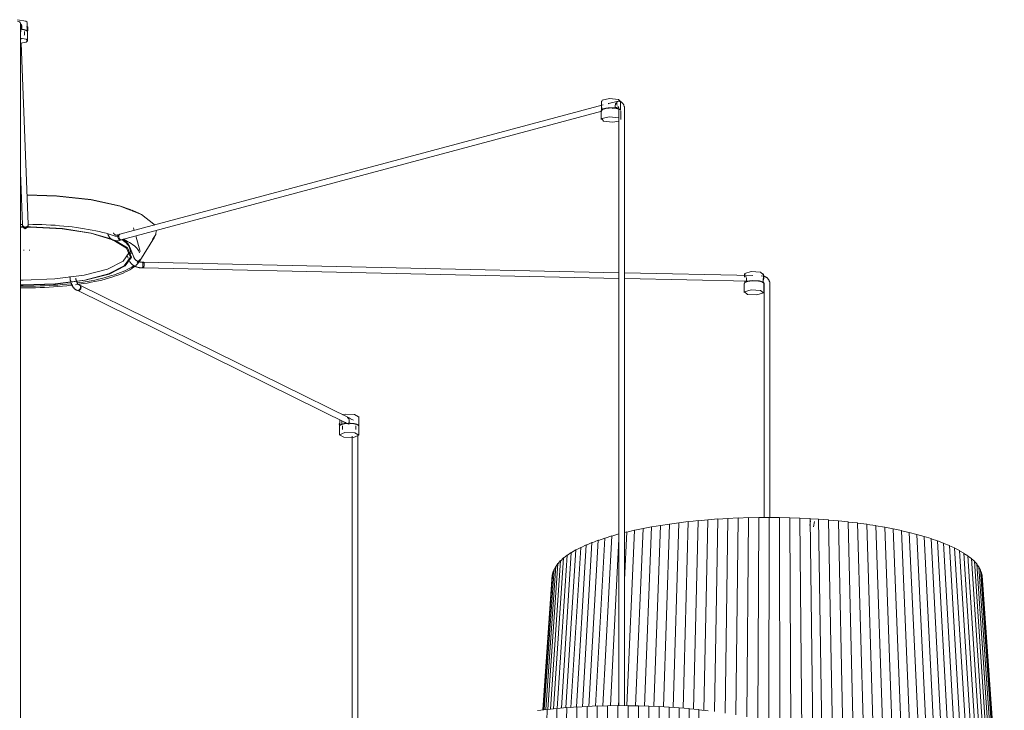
# Model space of a CAD drawing. Header units: millimetres. Extents: x 2868 to 11019, y -1415 to 7989.
# Tile 12 of 83: x 6470 to 7510, y -420 to 309. Entities that reach past the tile are written whole.
import ezdxf

# ---------------------------------------------------------------- set-up
doc = ezdxf.new("R2010")
doc.units = ezdxf.units.MM
doc.layers.add('E-LITE-EQPM', color=7, linetype='Continuous', lineweight=20)

# ---------------------------------------------------------------- blocks, each defined once
blk = doc.blocks.new('64314-7L   _Suspended_tensor - 64314-44-7L SAMBA Black_ribbon beige pendant lamp ø450-7L-545827-00 Isometrico PDF')
at = {"layer": 'E-LITE-EQPM', "color": 253, "lineweight": 15, "true_color": 0xaaaaaa}
for p, q in [((3216.1, 302.2), (3215.4, 302.8)), ((3216.1, 300.8), (3216.1, 302.2)), ((3222.6, 300.9), (3222.6, 305.9)), ((3215.4, 294.3), (3215.4, 299.8)), ((3215.4, -714.6), (3215.4, 294.3)), ((3215.8, 295.8), (3215.5, 301.2)), ((3215.5, 301.1), (3215.5, 301.2)), ((3216.3, 301), (3215.5, 300.2)), ((3215.7, 301), (3216, 300.6)), ((3216.8, 301), (3216.3, 301)), ((3216.3, 301), (3216.3, 300.9)), ((3216.8, 301.4), (3216.8, 298.8)), ((3216.8, 298.8), (3216.8, 298.5)), ((3219, 291.8), (3219.1, 291.8)), ((3219.5, 292.5), (3219.5, 296.3)), ((3223.3, 301), (3221.8, 301)), ((3221.8, 297), (3223.3, 297)), ((3223.3, 299.9), (3222.3, 299.9)), ((3223.3, 298.1), (3222.4, 298.1)), ((3222.6, 296.3), (3222.6, 297.1)), ((3222.8, 286.5), (3222.8, 295.6)), ((3223.3, 298.1), (3223.3, 298.4)), ((3223.3, 297.8), (3223.3, 298.1)), ((3223.3, 297.1), (3223.3, 297.3)), ((3223.5, 92.8), (3216.2, 283.9)), ((3216.5, 288.5), (3216.7, 288.6)), ((3830.3, 218.7), (3320.2, 82.2)), ((3828.8, 222.7), (3828.8, 213.1)), ((3838, 220.7), (3835.8, 220.2)), ((3846.6, 224.4), (3848.6, 222.5)), ((3848.8, 213.1), (3848.8, 222.7)), ((3321.7, 76.4), (3828.9, 212.1)), ((3828.5, 212.4), (3828.5, 203.3)), ((3829, 215.9), (3829, 215)), ((3829, 215), (3829, 213)), ((3842.3, 215.4), (3843.1, 215.6)), ((3843, 215.3), (3843, 215.6)), ((3843.1, 215.6), (3843.1, 218.1)), ((3845.4, 215.6), (3843.8, 216.1)), ((3846.9, 215), (3846.9, 209.6)), ((3846.9, 209.6), (3846.9, -415.3)), ((3849.1, 203.3), (3849.1, 212.4)), ((3852.9, 209.6), (3852.9, 215)), ((3852.9, -415.2), (3852.9, 209.6)), ((3215.4, 147.4), (3217.5, 92.5)), ((3215.4, 123.8), (3216.3, 123.8)), ((3215.4, 123.6), (3216.3, 123.6)), ((3333.2, 107.7), (3342.5, 103.5)), ((3340.2, 104.6), (3339.5, 105)), ((3223.6, 95.2), (3223.6, 96.6)), ((3217.5, 92.7), (3215.4, 92.7)), ((3215.4, 90), (3218.3, 90.1)), ((3215.4, 89.8), (3218.5, 89.8)), ((3217.6, 91.9), (3217.5, 92.6)), ((3217.5, 92.6), (3217.5, 92.1)), ((3217.5, 92.6), (3217.5, 91.7)), ((3217.5, 91.7), (3217.5, 92.1)), ((3218.3, 90.7), (3217.9, 91.2)), ((3219, 90.2), (3218.3, 90.6)), ((3219.7, 89.9), (3219, 90.2)), ((3219.7, 90), (3220.5, 89.9)), ((3219.7, 90), (3220.5, 89.9)), ((3220.5, 89.8), (3219.7, 89.9)), ((3221.2, 89.9), (3220.5, 89.8)), ((3222, 90.2), (3221.2, 89.9)), ((3223.4, 91.9), (3223.1, 91.3)), ((3223.5, 92.3), (3223.5, 92.8)), ((3223.5, 91.9), (3223.5, 92.8)), ((3289.5, 83.3), (3312.6, 76.5)), ((3290.1, 83.6), (3312.2, 77.1)), ((3335.4, 86.2), (3334.6, 89)), ((3307.5, 82.8), (3307.6, 82.3)), ((3320, 82.1), (3318.2, 81.5)), ((3320, 82.1), (3319.1, 81.8)), ((3319.4, 78.4), (3319.2, 79.2)), ((3319.7, 77.7), (3319.4, 78.4)), ((3319.5, 78.5), (3319.8, 77.8)), ((3319.5, 78.5), (3319.8, 77.8)), ((3320.1, 77.2), (3319.7, 77.7)), ((3319.8, 77.8), (3320.2, 77.2)), ((3319.8, 77.8), (3320.2, 77.2)), ((3320.6, 76.7), (3320.1, 77.1)), ((3320.1, 75.8), (3321.9, 76.5)), ((3320.2, 77.2), (3320.7, 76.7)), ((3320.2, 77.2), (3320.7, 76.7)), ((3321, 76.4), (3320.6, 76.7)), ((3320.7, 76.7), (3321.2, 76.5)), ((3320.7, 76.7), (3321.2, 76.5)), ((3321, 76.1), (3321.9, 76.5)), ((3321.5, 76.4), (3321.1, 76.4)), ((3327.2, 75.4), (3326.1, 74.5)), ((3341.6, 64), (3337, 80.5)), ((3341.5, 54.1), (3356.7, 79.2)), ((3219, 65.9), (3219, 65.1)), ((3225, 65.1), (3225, 65.9)), ((3334.9, 58.2), (3330.8, 68.7)), ((3332.2, 61.7), (3330.8, 66.8)), ((3328.2, 59), (3329, 56.9)), ((3345.1, 53), (3342.8, 53)), ((3345.1, 53), (3343.9, 53)), ((3846.9, 41.7), (3345.2, 53)), ((3345.2, 53), (3345.2, 53)), ((3343, 47), (3345.3, 47)), ((3344.1, 47), (3345.3, 47)), ((3345.1, 47), (3345.3, 47.2)), ((3345.1, 47), (3846.9, 35.7)), ((3345.3, 47.2), (3345.4, 47.5)), ((3345.4, 47.5), (3345.6, 47.9)), ((3345.6, 47.5), (3345.4, 47.2)), ((3345.6, 47.5), (3345.4, 47.2)), ((3345.6, 48), (3345.7, 48.6)), ((3345.7, 47.9), (3345.6, 47.5)), ((3345.7, 47.9), (3345.6, 47.5)), ((3345.7, 48.6), (3345.8, 49.3)), ((3345.8, 48.6), (3345.7, 48)), ((3345.8, 48.6), (3345.7, 48)), ((3345.8, 49.3), (3345.8, 50.1)), ((3345.9, 49.3), (3345.8, 48.6)), ((3345.9, 49.3), (3345.8, 48.6)), ((3345.9, 50.1), (3345.9, 49.3)), ((3345.9, 50.1), (3345.9, 49.3)), ((3988.3, 38.6), (3852.9, 41.6)), ((3267.4, 37.7), (3267.8, 35.1)), ((3852.9, 35.6), (3984.7, 32.6)), ((3979.7, 40.4), (3979.7, 37)), ((3980.2, 39.9), (3979.9, 41)), ((3980, 31.1), (3980, 32.7)), ((3981.8, 35), (3981.8, 32.5)), ((3981.8, 32.5), (3982.7, 32.4)), ((4000.1, 38.1), (3997.4, 38.3)), ((3999, 31.4), (3999.4, 31.4)), ((3999.4, 31.4), (3999.4, 34)), ((3999.7, 37), (3999.7, 40.4)), ((3274.5, 23.4), (3275.6, 23.1)), ((3275, 23.3), (3275.6, 23.1)), ((3275.3, 23.2), (3561, -117.7)), ((3275.9, 23), (3275.6, 23.1)), ((3275.9, 23), (3275.6, 23.1)), ((3276.6, 22.9), (3276, 23)), ((3276.6, 22.9), (3276, 23)), ((3277.6, 28.7), (3276.6, 29.1)), ((3277.3, 23.1), (3276.7, 22.9)), ((3277.3, 23.1), (3276.7, 22.9)), ((3277.6, 28.7), (3277.1, 28.9)), ((3277.2, 28.8), (3277.8, 28.6)), ((3277.2, 28.8), (3277.8, 28.6)), ((3278, 23.5), (3277.4, 23.1)), ((3278, 23.5), (3277.4, 23.1)), ((3563.7, -112.3), (3277.9, 28.6)), ((3278, 23.5), (3278.5, 24.1)), ((3278.6, 24.1), (3278.1, 23.5)), ((3278.6, 24.1), (3278.1, 23.5)), ((3279, 24.7), (3278.6, 24.1)), ((3279, 24.7), (3278.6, 24.1)), ((3279.2, 25.5), (3279, 24.7)), ((3279.2, 25.5), (3279, 24.7)), ((3979.4, 30.1), (3979.4, 20.9)), ((4000, 20.9), (4000, 30.1)), ((4000.5, 29.4), (4000.5, 24)), ((4000.5, 24), (4000.5, -216.7)), ((4006.5, 24), (4006.5, 29.4)), ((4006.5, -216.7), (4006.5, 24)), ((3552.4, -113.5), (3552.4, -119.8)), ((3555.1, -108.4), (3558, -107.7)), ((3572.4, -119.8), (3572.4, -110.2)), ((3552, -117.5), (3552.5, -117.5)), ((3552.1, -120.5), (3552.1, -129.6)), ((3552.2, -119.1), (3552.3, -119.4)), ((3552.4, -119.5), (3552.4, -120)), ((3554.5, -118), (3553, -118.8)), ((3554.5, -115.5), (3554.6, -114.5)), ((3554.5, -118), (3554.5, -115.5)), ((3555, -118.3), (3554.5, -118)), ((3555.4, -119.8), (3555.4, -123.6)), ((3557.1, -115.8), (3556.4, -115.9)), ((3557.6, -117.1), (3557.6, -117.6)), ((3559.5, -117.3), (3559.5, -117.2)), ((3562.4, -114.4), (3562.4, -117)), ((3562.4, -117), (3562.9, -117.3)), ((3569.3, -123.6), (3569.3, -119.8)), ((3572.7, -129.6), (3572.7, -120.5)), ((3565.5, -130.7), (3565.5, -946.1)), ((3571.5, -946.2), (3571.5, -130.7)), ((3941, -219.2), (3951.6, -218.2)), ((3951.6, -218.2), (3947.9, -421.4)), ((3951.5, -218.4), (3962.2, -217.6)), ((3962.2, -217.6), (3959.2, -423)), ((3962.2, -217.8), (3973, -217.1)), ((3973, -217.1), (3970.6, -425)), ((3973, -217.3), (3983.8, -216.8)), ((3983.8, -216.8), (3982.2, -427.1)), ((3983.8, -216.9), (3994.7, -216.6)), ((3994.7, -216.6), (3993.7, -429.5)), ((3994.7, -216.7), (4005.6, -216.6)), ((4005.6, -216.6), (4005.4, -432.4)), ((4005.6, -216.7), (4016.5, -216.7)), ((4016.5, -216.7), (4017, -435.6)), ((4016.5, -216.8), (4027.4, -216.9)), ((4027.4, -216.9), (4028.6, -439.5)), ((4027.4, -217.1), (4038.2, -217.3)), ((4038.2, -217.3), (4040.2, -444.1)), ((4038.2, -217.4), (4049, -217.8)), ((4049, -217.8), (4051.8, -449.6)), ((4049, -218), (4057.9, -218.4)), ((3864, -230.1), (3872.5, -228.2)), ((3872.5, -228.2), (3864.6, -415.3)), ((3872.5, -228.2), (3872.7, -228.3)), ((3872.7, -228.3), (3881.5, -226.5)), ((3881.5, -226.5), (3874.1, -415.6)), ((3881.7, -226.6), (3890.9, -224.9)), ((3890.9, -224.9), (3883.9, -415.9)), ((3890.9, -225), (3900.5, -223.5)), ((3900.5, -223.5), (3894, -416.4)), ((3900.5, -223.6), (3910.3, -222.1)), ((3910.3, -222.1), (3904.3, -417.1)), ((3910.3, -222.3), (3920.3, -221)), ((3920.3, -221), (3914.9, -417.9)), ((3920.3, -221.1), (3930.6, -219.9)), ((3930.6, -219.9), (3925.7, -418.9)), ((3930.6, -220.1), (3941, -219)), ((3941, -219), (3936.7, -420)), ((4049.4, -220.1), (4048.6, -224.9)), ((4052.4, -226.5), (4053.4, -220.8)), ((4057.9, -218.4), (4061.4, -455.6)), ((4057.9, -218.5), (4068.4, -219.2)), ((4068.4, -219.2), (4072.9, -466.9)), ((4068.4, -219.3), (4078.8, -220.1)), ((4078.8, -220.1), (4085.9, -550.1)), ((4078.8, -220.3), (4089, -221.2)), ((4089, -221.2), (4097.2, -551.3)), ((4089, -221.4), (4099, -222.4)), ((4099, -222.4), (4108.2, -552.6)), ((4099, -222.6), (4108.8, -223.8)), ((4108.8, -223.8), (4119, -554.1)), ((4108.8, -223.9), (4118.3, -225.2)), ((4118.3, -225.2), (4129.5, -555.7)), ((4118.3, -225.4), (4127.6, -226.8)), ((4127.6, -226.8), (4139.8, -557.5)), ((4127.6, -227), (4136.6, -228.6)), ((4136.6, -228.6), (4149.7, -559.3)), ((3832.1, -238.3), (3822.5, -415.6)), ((3825.5, -240.8), (3832.1, -238.3)), ((3839.5, -236.1), (3830.1, -415.5)), ((3832.1, -238.3), (3832.4, -238.4)), ((3832.4, -238.4), (3839.5, -236.1)), ((3839.5, -236.1), (3839.7, -236.2)), ((3839.7, -236.2), (3846.9, -234)), ((3855.3, -231.9), (3852.9, -282.4)), ((3852.9, -232.6), (3855.3, -231.9)), ((3855.3, -231.9), (3855.5, -232)), ((3863.7, -230), (3855.4, -415.2)), ((3855.5, -232), (3863.7, -230)), ((3863.7, -230), (3864, -230.1)), ((4136.6, -228.7), (4145.2, -230.4)), ((4145.2, -230.4), (4159.3, -561.4)), ((4145.3, -230.6), (4153.6, -232.3)), ((4153.6, -232.3), (4168.6, -563.5)), ((4153.6, -232.5), (4161.6, -234.4)), ((4161.6, -234.4), (4177.4, -565.8)), ((4161.6, -234.6), (4169.3, -236.6)), ((4169.3, -236.6), (4185.9, -568.2)), ((4169.3, -236.8), (4176.5, -238.8)), ((4176.5, -238.8), (4193.9, -570.7)), ((4176.5, -239), (4183.4, -241.2)), ((3806.8, -248.2), (3796.4, -417)), ((3801.9, -250.9), (3806.8, -248.2)), ((3812.5, -245.6), (3802.2, -416.6)), ((3806.8, -248.2), (3807.1, -248.3)), ((3807.1, -248.3), (3812.5, -245.6)), ((3818.6, -243.1), (3808.5, -416.3)), ((3812.5, -245.6), (3812.8, -245.7)), ((3812.8, -245.7), (3818.6, -243.1)), ((3825.1, -240.7), (3815.3, -416)), ((3818.6, -243.1), (3818.9, -243.2)), ((3818.9, -243.2), (3825.1, -240.7)), ((3825.1, -240.7), (3825.5, -240.8)), ((3846.9, -239.2), (3838.2, -415.3)), ((4183.4, -241.2), (4201.5, -573.2)), ((4183.4, -241.4), (4189.8, -243.6)), ((4189.8, -243.6), (4208.6, -575.9)), ((4189.9, -243.9), (4195.9, -246.2)), ((4195.9, -246.2), (4215.3, -578.7)), ((4195.9, -246.4), (4201.4, -248.8)), ((4201.4, -248.8), (4221.5, -581.6)), ((4201.5, -249), (4206.6, -251.5)), ((3788.7, -259.2), (3778.1, -418.4)), ((3792.5, -256.4), (3781.9, -418.2)), ((3785.8, -262.2), (3788.7, -259.2)), ((3796.8, -253.6), (3786.3, -417.8)), ((3788.7, -259.2), (3789.1, -259.3)), ((3789.1, -259.3), (3792.5, -256.4)), ((3801.6, -250.9), (3791.1, -417.3)), ((3792.5, -256.4), (3792.9, -256.5)), ((3792.9, -256.5), (3796.8, -253.6)), ((3796.8, -253.6), (3797.2, -253.7)), ((3797.2, -253.7), (3801.6, -250.9)), ((3801.6, -250.9), (3801.9, -250.9)), ((4206.6, -251.5), (4227.1, -584.6)), ((4206.6, -251.7), (4211.2, -254.2)), ((4211.2, -254.2), (4232.3, -587.6)), ((4211.2, -254.5), (4215.4, -257)), ((4215.4, -257), (4236.9, -590.7)), ((4215.4, -257.4), (4219.1, -259.9)), ((3780.4, -268), (3770, -419.2)), ((3782.6, -265.1), (3772.1, -419.1)), ((3785.4, -262.1), (3774.9, -418.8)), ((3779, -271.1), (3780.4, -268)), ((3780.4, -268), (3780.7, -268.1)), ((3780.7, -268.1), (3782.6, -265.1)), ((3782.6, -265.1), (3783.1, -265.1)), ((3783.1, -265), (3785.4, -262.1)), ((3785.4, -262.1), (3785.8, -262.2)), ((4219.1, -259.9), (4241, -593.8)), ((4219.1, -260.3), (4222.3, -262.8)), ((4222.3, -262.8), (4244.6, -597)), ((4222.3, -263.2), (4225, -265.7)), ((4225, -265.7), (4247.6, -600.3)), ((4225, -266.3), (4227.1, -268.7)), ((4227.1, -268.7), (4250, -603.6)), ((4227.2, -269.4), (4228.8, -271.7)), ((3776.6, -277.1), (3766.7, -419.6)), ((3777.3, -274.1), (3767.2, -419.5)), ((3778.6, -271), (3768.3, -419.4)), ((3776.6, -277.1), (3777.1, -277.1)), ((3777, -277.1), (3777.3, -274.1)), ((3777.3, -274.1), (3777.7, -274.1)), ((3777.7, -274.1), (3778.6, -271)), ((3778.6, -271), (3779, -271.1)), ((4228.8, -271.7), (4251.8, -606.9)), ((4228.9, -272.6), (4229.9, -274.7)), ((4229.9, -274.7), (4253.1, -610.2)), ((4230, -276.2), (4230.5, -277.8)), ((4230.5, -277.8), (4253.8, -613.5)), ((3813.4, -416.1), (3824.2, -415.5)), ((3824.2, -415.5), (3820.9, -745.3)), ((3824.2, -415.7), (3835, -415.3)), ((3835, -415.3), (3832.9, -745)), ((3835.2, -415.4), (3845.9, -415.1)), ((3845.9, -415.1), (3844.9, -744.8)), ((3845.9, -415.3), (3856.8, -415.2)), ((3846.9, -408.3), (3846.6, -415.3)), ((3856.8, -415.2), (3856.9, -744.8)), ((3856.8, -415.3), (3867.7, -415.3)), ((3867.7, -415.3), (3868.9, -745)), ((3867.7, -415.5), (3878.6, -415.6)), ((3878.6, -415.6), (3880.9, -745.3)), ((3761.1, -420.3), (3771.2, -419.1)), ((3771.2, -419.1), (3762.6, -749.2)), ((3771.2, -419.2), (3781.6, -418.1)), ((3781.6, -418.1), (3773.9, -748.1)), ((3781.5, -418.2), (3792, -417.2)), ((3792, -417.2), (3785.5, -747.1)), ((3792, -417.4), (3802.6, -416.5)), ((3802.6, -416.5), (3797.2, -746.4)), ((3802.6, -416.7), (3813.4, -416)), ((3813.4, -416), (3809, -745.7)), ((3878.6, -415.8), (3889.4, -416.1)), ((3889.4, -416.1), (3892.8, -745.8)), ((3889.4, -416.2), (3900, -416.7)), ((3900, -416.7), (3904.6, -746.5)), ((3900.1, -416.8), (3910.6, -417.4)), ((3910.6, -417.4), (3916.3, -747.3)), ((3910.6, -417.6), (3921.1, -418.3)), ((3921.1, -418.3), (3927.8, -748.3)), ((3921.1, -418.5), (3931.3, -419.3)), ((3931.3, -419.3), (3939.1, -749.4)), ((3931.3, -419.5), (3941.4, -420.5))]:
    blk.add_line(p, q, dxfattribs=at)
for points in [[(3212.4, 308.7, 0), (3221.2, 307.3, 0), (3222.3, 306, 0)], [(3212.4, 307.1, 0), (3213.5, 306.9, 0), (3214.4, 306.4, 0), (3215, 305.6, 0), (3215.4, 304.6, 0), (3215.4, 303.6, 0), (3215.4, 303.5, 0)], [(3215.4, 304.6, 0), (3215.8, 304.1, 0), (3216.4, 303.3, 0), (3216.7, 302.3, 0), (3216.8, 301.4, 0)], [(3215.4, 304.3, 0), (3215.5, 302.6, 0), (3215.6, 300.8, 0), (3215.6, 299.8, 0)], [(3215.4, 303.8, 0), (3215.4, 303.8, 0), (3215.4, 303.8, 0), (3215.4, 303.8, 0), (3215.4, 303.7, 0), (3215.4, 303.6, 0), (3215.4, 303.5, 0), (3215.4, 303.4, 0), (3215.4, 303.3, 0), (3215.4, 303.2, 0), (3215.4, 303.1, 0), (3215.4, 303, 0), (3215.4, 302.8, 0), (3215.4, 302.7, 0), (3215.4, 302.5, 0), (3215.4, 302.4, 0), (3215.4, 302.2, 0), (3215.4, 302, 0), (3215.4, 301.8, 0), (3215.4, 301.6, 0), (3215.4, 301.4, 0), (3215.4, 301.2, 0), (3215.4, 301, 0), (3215.4, 300.8, 0), (3215.4, 300.6, 0), (3215.4, 300.4, 0), (3215.4, 300.2, 0), (3215.4, 299.9, 0), (3215.4, 299.8, 0)], [(3222.8, 295.6, 0), (3222.8, 295.8, 0), (3222.8, 296, 0), (3222.7, 296.1, 0), (3222.6, 296.3, 0), (3222.6, 296.5, 0), (3222.4, 296.6, 0), (3222.3, 296.7, 0), (3222.2, 296.9, 0), (3222, 297, 0), (3221.8, 297.1, 0), (3221.7, 297.2, 0), (3221.5, 297.3, 0), (3221.3, 297.4, 0), (3221, 297.5, 0), (3220.8, 297.6, 0), (3220.6, 297.7, 0), (3220.3, 297.8, 0), (3220.1, 297.9, 0), (3219.8, 298, 0), (3219.5, 298.1, 0), (3219.2, 298.1, 0), (3218.9, 298.2, 0), (3218.6, 298.3, 0), (3218.3, 298.3, 0), (3217.9, 298.4, 0), (3217.6, 298.5, 0), (3217.2, 298.5, 0), (3216.9, 298.6, 0), (3216.5, 298.6, 0), (3216.2, 298.7, 0), (3215.8, 298.7, 0), (3215.4, 298.7, 0)], [(3216.3, 298.3, 0), (3216.3, 299.6, 0), (3216.3, 301, 0)], [(3216.8, 300.2, 0), (3216.6, 300.7, 0), (3216.5, 301, 0), (3216.4, 301, 0), (3216.4, 300.8, 0)], [(3222.3, 296.9, 0), (3221.8, 297.4, 0), (3216.8, 298.8, 0)], [(3222.3, 299.6, 0), (3222.4, 300.2, 0), (3222.4, 300.7, 0), (3222.5, 301, 0), (3222.5, 301, 0)], [(3222.6, 297.1, 0), (3222.5, 297.2, 0), (3222.5, 297.7, 0), (3222.4, 298.2, 0), (3222.4, 298.9, 0), (3222.3, 299.6, 0)], [(3223.3, 301, 0), (3223.3, 299.6, 0), (3223.3, 297.1, 0)], [(3215.5, 289.2, 0), (3221.4, 288, 0), (3222.8, 286.5, 0)], [(3222.8, 286.5, 0), (3221.5, 285.1, 0), (3215.7, 283.8, 0)], [(3829, 222.5, 0), (3829.5, 223.7, 0), (3837.3, 225.4, 0), (3846.6, 224.4, 0)], [(3846.4, 222.8, 0), (3841.9, 221.8, 0), (3837.5, 220.6, 0), (3835.8, 220, 0)], [(3843.1, 218.1, 0), (3843.3, 219.1, 0), (3843.6, 219.9, 0), (3844.1, 220.6, 0), (3844.6, 221.2, 0)], [(3847, 222.8, 0), (3846.4, 222.8, 0), (3845.7, 222.5, 0), (3845.2, 221.9, 0), (3844.9, 221, 0), (3844.8, 220, 0), (3844.8, 218.9, 0), (3845.1, 218, 0)], [(3848.2, 222.5, 0), (3847.8, 222.6, 0), (3847.5, 222.7, 0), (3847.2, 222.8, 0), (3846.8, 222.8, 0), (3846.7, 222.8, 0)], [(3852.9, 215, 0), (3852.9, 215.4, 0), (3852.9, 215.7, 0), (3852.9, 216, 0), (3852.8, 216.4, 0), (3852.8, 216.7, 0), (3852.7, 217, 0), (3852.6, 217.3, 0), (3852.5, 217.6, 0), (3852.4, 218, 0), (3852.3, 218.3, 0), (3852.2, 218.6, 0), (3852.1, 218.9, 0), (3851.9, 219.2, 0), (3851.8, 219.5, 0), (3851.6, 219.7, 0), (3851.4, 220, 0), (3851.2, 220.3, 0), (3851, 220.5, 0), (3850.8, 220.8, 0), (3850.6, 221, 0), (3850.3, 221.3, 0), (3850, 221.5, 0), (3849.8, 221.7, 0), (3849.5, 221.9, 0), (3849.2, 222, 0), (3848.9, 222.2, 0), (3848.6, 222.4, 0), (3848.3, 222.5, 0), (3848.2, 222.5, 0)], [(3828.5, 212.4, 0), (3828.5, 212.6, 0), (3828.5, 212.7, 0), (3828.6, 212.9, 0), (3828.7, 213.1, 0), (3828.8, 213.2, 0), (3828.9, 213.4, 0), (3829, 213.5, 0), (3829.2, 213.6, 0), (3829.3, 213.8, 0), (3829.5, 213.9, 0), (3829.7, 214, 0), (3829.9, 214.1, 0), (3830.1, 214.2, 0), (3830.3, 214.3, 0), (3830.5, 214.4, 0), (3830.8, 214.5, 0), (3831, 214.6, 0), (3831.3, 214.7, 0), (3831.5, 214.7, 0), (3831.8, 214.8, 0), (3832.1, 214.9, 0), (3832.4, 215, 0), (3832.7, 215, 0), (3833.1, 215.1, 0), (3833.4, 215.2, 0), (3833.7, 215.2, 0), (3834.1, 215.3, 0), (3834.4, 215.3, 0), (3834.8, 215.4, 0), (3835.2, 215.4, 0), (3835.6, 215.5, 0), (3835.9, 215.5, 0), (3836.3, 215.5, 0), (3836.7, 215.6, 0), (3837.1, 215.6, 0), (3837.5, 215.6, 0), (3837.9, 215.6, 0), (3838.3, 215.6, 0), (3838.7, 215.6, 0), (3839.1, 215.6, 0), (3839.5, 215.6, 0), (3839.9, 215.6, 0), (3840.3, 215.6, 0), (3840.6, 215.6, 0), (3841, 215.5, 0), (3841.4, 215.5, 0), (3841.8, 215.5, 0), (3842.2, 215.4, 0), (3842.6, 215.4, 0), (3842.9, 215.4, 0), (3843.3, 215.3, 0), (3843.6, 215.3, 0), (3844, 215.2, 0), (3844.3, 215.1, 0), (3844.6, 215.1, 0), (3845, 215, 0), (3845.3, 214.9, 0), (3845.6, 214.9, 0), (3845.9, 214.8, 0), (3846.1, 214.7, 0), (3846.4, 214.6, 0), (3846.6, 214.5, 0)], [(3843.1, 215.6, 0), (3835.9, 215.8, 0), (3830.1, 214.5, 0), (3828.9, 212.7, 0)], [(3840.1, 215, 0), (3841.1, 215.3, 0), (3845.2, 216.4, 0), (3846.9, 216.8, 0)], [(3846.2, 216.9, 0), (3846.2, 216.8, 0), (3846.2, 216.8, 0), (3846.2, 216.8, 0), (3846.3, 216.8, 0), (3846.3, 216.8, 0), (3846.3, 216.8, 0), (3846.3, 216.8, 0), (3846.4, 216.7, 0), (3846.4, 216.7, 0), (3846.4, 216.7, 0), (3846.5, 216.6, 0), (3846.5, 216.6, 0), (3846.5, 216.5, 0), (3846.6, 216.5, 0), (3846.6, 216.4, 0), (3846.7, 216.3, 0), (3846.7, 216.2, 0), (3846.7, 216.2, 0), (3846.8, 216.1, 0), (3846.8, 216, 0), (3846.8, 215.9, 0), (3846.8, 215.8, 0), (3846.9, 215.6, 0), (3846.9, 215.5, 0), (3846.9, 215.4, 0), (3846.9, 215.3, 0), (3846.9, 215.2, 0), (3846.9, 215, 0)], [(3847.9, 214, 0), (3847.7, 214.1, 0), (3847.5, 214.2, 0), (3847.3, 214.3, 0), (3847, 214.4, 0), (3846.8, 214.5, 0), (3846.6, 214.5, 0)], [(3830.7, 201.5, 0), (3829.2, 204.3, 0), (3837.3, 206.1, 0), (3846.9, 205, 0)], [(3847.2, 201.6, 0), (3840.3, 200.4, 0), (3830.7, 201.5, 0)], [(3222.3, 123.8, 0), (3253.6, 122.8, 0), (3289.6, 118.8, 0), (3320, 112.2, 0), (3332.4, 108.1, 0)], [(3222.3, 123.6, 0), (3253.8, 122.6, 0), (3290, 118.6, 0), (3320.6, 111.9, 0), (3343.3, 103.1, 0), (3356.1, 92.9, 0), (3356.8, 91.9, 0)], [(3220.5, 88, 0), (3223.4, 90.2, 0), (3223.5, 90.7, 0), (3223.5, 90.8, 0), (3223.5, 91, 0), (3223.6, 91.1, 0), (3223.6, 91.2, 0), (3223.6, 91.4, 0), (3223.6, 91.5, 0), (3223.6, 91.7, 0), (3223.6, 91.8, 0), (3223.6, 92, 0), (3223.6, 92.2, 0), (3223.6, 92.4, 0), (3223.6, 92.6, 0), (3223.6, 92.9, 0), (3223.6, 93.1, 0), (3223.6, 93.4, 0), (3223.6, 93.7, 0), (3223.6, 94, 0), (3223.6, 94.3, 0), (3223.6, 94.6, 0), (3223.6, 94.9, 0), (3223.6, 95.2, 0)], [(3217.5, 92.6, 0), (3217.6, 91.9, 0), (3217.9, 91.3, 0), (3218.3, 90.7, 0), (3219, 90.2, 0), (3219.7, 90, 0)], [(3217.5, 92.6, 0), (3217.6, 91.9, 0), (3217.9, 91.3, 0), (3218.3, 90.7, 0), (3219, 90.2, 0), (3219.7, 90, 0)], [(3220.5, 88, 0), (3217.6, 90.2, 0), (3217.6, 90.6, 0), (3217.5, 90.8, 0), (3217.5, 91, 0), (3217.5, 91.1, 0), (3217.5, 91.2, 0), (3217.5, 91.3, 0), (3217.5, 91.5, 0), (3217.5, 91.6, 0), (3217.5, 91.7, 0)], [(3217.6, 91.4, 0), (3217.6, 91.4, 0), (3217.6, 91.5, 0), (3217.6, 91.5, 0), (3217.6, 91.7, 0), (3217.6, 91.8, 0), (3217.6, 91.9, 0), (3217.6, 92.1, 0), (3217.6, 92.3, 0), (3217.6, 92.5, 0), (3217.6, 92.7, 0), (3217.6, 92.9, 0)], [(3220.5, 89.4, 0), (3219.7, 89.5, 0), (3219, 89.8, 0), (3218.3, 90.2, 0), (3217.9, 90.8, 0), (3217.6, 91.5, 0)], [(3220.5, 89.9, 0), (3221.2, 90, 0), (3222, 90.2, 0), (3222.6, 90.7, 0), (3223.1, 91.3, 0), (3223.4, 91.9, 0), (3223.5, 92.7, 0), (3223.5, 92.8, 0)], [(3220.5, 89.9, 0), (3221.2, 90, 0), (3222, 90.2, 0), (3222.6, 90.7, 0), (3223.1, 91.3, 0), (3223.4, 91.9, 0), (3223.5, 92.7, 0), (3223.5, 92.8, 0)], [(3220.5, 89.4, 0), (3221.2, 89.5, 0), (3222, 89.8, 0), (3222.6, 90.3, 0), (3223.1, 90.8, 0), (3223.4, 91.5, 0)], [(3222.5, 89.8, 0), (3225.8, 89.8, 0), (3259.5, 88, 0), (3289.5, 83.3, 0)], [(3222.8, 90.1, 0), (3225.9, 90.1, 0), (3259.8, 88.2, 0), (3290.1, 83.6, 0)], [(3223.5, 92.8, 0), (3223.5, 92.7, 0), (3223.4, 91.9, 0)], [(3223.4, 91.7, 0), (3223.5, 92.2, 0), (3223.4, 92.7, 0)], [(3317.9, 79.4, 0), (3315.4, 80.3, 0), (3312.3, 81.3, 0), (3309.1, 82.3, 0), (3305.7, 83.3, 0), (3302.2, 84.2, 0), (3298.6, 85.1, 0), (3294.9, 85.9, 0), (3291, 86.7, 0), (3287, 87.4, 0), (3283, 88.1, 0), (3278.8, 88.8, 0), (3274.5, 89.4, 0), (3270.1, 90, 0), (3265.7, 90.5, 0), (3261.2, 90.9, 0), (3256.6, 91.3, 0), (3252, 91.7, 0), (3247.4, 92, 0), (3242.6, 92.3, 0), (3237.9, 92.5, 0), (3233.1, 92.6, 0), (3228.3, 92.7, 0), (3223.5, 92.8, 0)], [(3223.5, 91.4, 0), (3223.5, 91.4, 0), (3223.5, 91.5, 0), (3223.5, 91.6, 0), (3223.5, 91.7, 0), (3223.5, 91.8, 0), (3223.5, 91.9, 0)], [(3315.8, 81.5, 0), (3315.6, 81.5, 0), (3315.4, 81.6, 0), (3315.3, 81.7, 0), (3315.1, 81.8, 0), (3315, 81.9, 0), (3314.9, 82, 0), (3314.7, 82.1, 0), (3314.6, 82.2, 0), (3314.4, 82.3, 0), (3314.3, 82.5, 0), (3314.2, 82.6, 0), (3314.1, 82.8, 0), (3313.9, 83, 0), (3313.8, 83.2, 0), (3313.7, 83.4, 0), (3313.6, 83.6, 0), (3313.5, 83.8, 0)], [(3358.6, 86.2, 0), (3358.1, 82, 0), (3354.9, 76.7, 0)], [(3313, 76.3, 0), (3327.3, 67.7, 0), (3331.5, 58.2, 0), (3324.9, 48.9, 0), (3308.3, 40.5, 0), (3283.2, 34, 0), (3252.1, 30, 0), (3218.1, 28.8, 0), (3215.4, 28.8, 0)], [(3314.5, 76.2, 0), (3328.3, 67.8, 0), (3332.5, 58.2, 0), (3325.9, 48.8, 0), (3309.1, 40.3, 0), (3283.8, 33.8, 0), (3252.4, 29.7, 0), (3218.1, 28.5, 0), (3215.4, 28.6, 0)], [(3307.6, 82.3, 0), (3307.8, 81.9, 0), (3308, 81.4, 0), (3308.2, 81, 0), (3308.4, 80.5, 0), (3308.7, 80.1, 0), (3308.9, 79.7, 0), (3309.2, 79.3, 0), (3309.5, 78.9, 0), (3309.8, 78.5, 0), (3310.1, 78.2, 0), (3310.5, 77.8, 0), (3310.8, 77.5, 0), (3311.2, 77.2, 0), (3311.6, 76.9, 0), (3312, 76.7, 0), (3312.4, 76.4, 0), (3312.9, 76.2, 0), (3313.3, 76, 0), (3313.8, 75.8, 0)], [(3313.8, 75.8, 0), (3314.2, 75.7, 0), (3314.7, 75.6, 0), (3315.2, 75.5, 0), (3315.6, 75.4, 0), (3316.1, 75.3, 0), (3316.6, 75.3, 0), (3317.1, 75.3, 0), (3317.6, 75.3, 0), (3318.1, 75.4, 0), (3318.5, 75.5, 0), (3319, 75.5, 0), (3319.5, 75.7, 0), (3319.9, 75.8, 0), (3320.1, 75.8, 0)], [(3318.2, 81.5, 0), (3318, 81.5, 0), (3317.8, 81.4, 0), (3317.6, 81.4, 0), (3317.4, 81.3, 0), (3317.2, 81.3, 0), (3317, 81.3, 0), (3316.8, 81.3, 0), (3316.6, 81.3, 0), (3316.5, 81.3, 0), (3316.3, 81.3, 0), (3316.1, 81.4, 0), (3316, 81.4, 0), (3315.8, 81.5, 0), (3315.8, 81.5, 0)], [(3320.3, 76.2, 0), (3319.8, 76.4, 0), (3319.3, 76.9, 0), (3318.9, 77.5, 0), (3318.5, 78.2, 0), (3318.3, 78.9, 0), (3318.2, 79.7, 0), (3318.2, 80.4, 0), (3318.3, 81, 0), (3318.6, 81.5, 0), (3318.9, 81.8, 0)], [(3319.1, 80, 0), (3319.1, 80.7, 0), (3319.3, 81.3, 0), (3319.6, 81.8, 0), (3319.9, 82.1, 0), (3320.4, 82.2, 0)], [(3320, 82.1, 0), (3319.8, 82.1, 0), (3319.5, 81.8, 0), (3319.2, 81.3, 0), (3319.1, 80.7, 0), (3319.1, 80, 0), (3319.2, 79.2, 0), (3319.5, 78.5, 0)], [(3320, 82.1, 0), (3319.8, 82.1, 0), (3319.5, 81.8, 0), (3319.2, 81.3, 0), (3319.1, 80.7, 0), (3319.1, 80, 0), (3319.2, 79.2, 0), (3319.5, 78.5, 0)], [(3320.3, 76.2, 0), (3320.7, 76.1, 0), (3321, 76.1, 0)], [(3321.2, 76.5, 0), (3321.6, 76.4, 0), (3322.1, 76.5, 0)], [(3321.2, 76.5, 0), (3321.6, 76.4, 0), (3322.1, 76.5, 0)], [(3330.8, 66.8, 0), (3330.4, 68.1, 0), (3329.7, 69.4, 0), (3328.9, 70.6, 0), (3327.9, 71.9, 0), (3326.8, 73.1, 0), (3325.4, 74.3, 0), (3324, 75.5, 0), (3322.4, 76.6, 0)], [(3330.8, 68.7, 0), (3330.6, 69.2, 0), (3330.4, 69.7, 0), (3330.2, 70.2, 0), (3329.9, 70.7, 0), (3329.6, 71.1, 0), (3329.3, 71.6, 0), (3329, 72, 0), (3328.7, 72.5, 0), (3328.3, 72.9, 0), (3328, 73.3, 0), (3327.6, 73.7, 0), (3327.2, 74, 0), (3326.8, 74.4, 0), (3326.4, 74.7, 0), (3325.9, 75.1, 0), (3325.5, 75.4, 0), (3325, 75.7, 0), (3324.6, 76, 0), (3324.1, 76.2, 0), (3323.6, 76.5, 0), (3323.1, 76.7, 0)], [(3341, 62.6, 0), (3340.6, 63.8, 0), (3339.9, 65, 0), (3339.2, 66.3, 0), (3338.2, 67.5, 0), (3337, 68.7, 0), (3335.6, 70, 0), (3334.1, 71.2, 0), (3332.4, 72.4, 0), (3330.4, 73.6, 0), (3328.4, 74.8, 0), (3326.1, 75.9, 0), (3323.9, 77, 0)], [(3330.1, 63.1, 0), (3323.7, 53.8, 0), (3307.2, 45.6, 0), (3282.5, 39.1, 0), (3251.8, 35.1, 0), (3218.2, 34, 0), (3215.4, 34, 0)], [(3330.5, 53.7, 0), (3330.8, 53.2, 0), (3331.2, 52.8, 0), (3331.5, 52.3, 0), (3331.8, 51.9, 0), (3332.2, 51.5, 0), (3332.6, 51.1, 0), (3333, 50.7, 0), (3333.4, 50.4, 0), (3333.8, 50, 0), (3334.2, 49.7, 0), (3334.7, 49.4, 0), (3335.1, 49.1, 0), (3335.6, 48.8, 0), (3336.1, 48.6, 0), (3336.6, 48.3, 0), (3337.1, 48.1, 0), (3337.6, 47.9, 0), (3338.1, 47.7, 0), (3338.6, 47.6, 0), (3339.1, 47.4, 0), (3339.6, 47.3, 0), (3340.2, 47.2, 0), (3340.7, 47.1, 0), (3341.2, 47, 0), (3341.8, 47, 0), (3342.3, 47, 0), (3342.8, 47, 0), (3343, 47, 0)], [(3342.8, 53, 0), (3342.5, 53, 0), (3342.2, 53, 0), (3341.9, 53, 0), (3341.6, 53, 0), (3341.3, 53.1, 0), (3341, 53.1, 0), (3340.7, 53.2, 0), (3340.4, 53.3, 0), (3340.1, 53.4, 0), (3339.8, 53.5, 0), (3339.5, 53.6, 0), (3339.2, 53.7, 0), (3338.9, 53.9, 0), (3338.6, 54, 0), (3338.4, 54.2, 0), (3338.1, 54.3, 0), (3337.8, 54.5, 0), (3337.6, 54.7, 0), (3337.3, 54.9, 0), (3337.1, 55.1, 0), (3336.9, 55.3, 0), (3336.6, 55.5, 0), (3336.4, 55.8, 0), (3336.2, 56, 0), (3336, 56.3, 0), (3335.8, 56.5, 0), (3335.7, 56.8, 0), (3335.5, 57.1, 0), (3335.3, 57.3, 0), (3335.2, 57.6, 0), (3335.1, 57.9, 0), (3334.9, 58.2, 0), (3334.9, 58.2, 0)], [(3341.5, 54.1, 0), (3340.5, 52.7, 0), (3339.3, 51.4, 0), (3338, 50, 0), (3337.3, 49.4, 0)], [(3341.2, 55.6, 0), (3340.3, 54.2, 0), (3339.1, 52.9, 0), (3338.6, 52.3, 0)], [(3344.3, 47.1, 0), (3344.5, 47.4, 0), (3344.6, 47.9, 0), (3344.7, 48.5, 0), (3344.7, 49.3, 0), (3344.7, 50, 0), (3344.7, 50.8, 0), (3344.6, 51.5, 0), (3344.5, 52.2, 0), (3344.3, 52.6, 0), (3344.1, 52.9, 0), (3343.9, 53, 0)], [(3345.1, 53, 0), (3345.3, 52.9, 0), (3345.4, 52.7, 0), (3345.6, 52.2, 0), (3345.7, 51.6, 0), (3345.8, 50.9, 0)], [(3345.1, 53, 0), (3345.3, 52.9, 0), (3345.4, 52.7, 0), (3345.6, 52.2, 0), (3345.7, 51.6, 0), (3345.8, 50.9, 0)], [(3345.8, 50.1, 0), (3345.8, 50.9, 0), (3345.8, 51.6, 0), (3345.7, 52.2, 0), (3345.5, 52.7, 0), (3345.4, 52.9, 0)], [(3335.2, 49.4, 0), (3334.7, 49, 0), (3332.8, 47.7, 0), (3330.8, 46.5, 0), (3328.6, 45.3, 0), (3326.3, 44.1, 0), (3323.7, 43, 0), (3321, 41.9, 0), (3318.2, 40.8, 0), (3317.1, 40.4, 0)], [(3336.8, 48.9, 0), (3336.5, 48.7, 0), (3334.8, 47.4, 0), (3332.9, 46.1, 0), (3330.9, 44.9, 0), (3328.7, 43.7, 0), (3326.3, 42.5, 0), (3323.8, 41.3, 0), (3321.1, 40.2, 0), (3318.2, 39.1, 0), (3317.1, 38.7, 0)], [(3344.3, 47.1, 0), (3344.1, 47, 0), (3344.1, 47, 0)], [(3345.4, 47.2, 0), (3345.3, 47, 0), (3345.3, 47, 0)], [(3345.4, 47.2, 0), (3345.3, 47, 0), (3345.3, 47, 0)], [(3979.9, 41, 0), (3986.7, 43, 0), (3996.4, 42.4, 0), (3999.5, 39.8, 0)], [(3274.5, 23.4, 0), (3274.1, 23.6, 0), (3273.8, 23.8, 0), (3273.4, 24, 0), (3273.1, 24.2, 0), (3272.8, 24.5, 0), (3272.5, 24.7, 0), (3272.2, 25, 0), (3271.9, 25.3, 0), (3271.6, 25.6, 0), (3271.4, 25.9, 0), (3271.1, 26.2, 0), (3270.9, 26.6, 0), (3270.7, 26.9, 0), (3270.5, 27.3, 0), (3270.3, 27.6, 0), (3270.1, 28, 0), (3269.9, 28.4, 0), (3269.7, 28.8, 0), (3269.5, 29.2, 0), (3269.3, 29.6, 0), (3269.2, 30, 0), (3269, 30.4, 0), (3268.9, 30.8, 0), (3268.7, 31.3, 0), (3268.6, 31.7, 0), (3268.5, 32.2, 0), (3268.4, 32.6, 0), (3268.2, 33.1, 0), (3268.1, 33.5, 0), (3268, 34, 0), (3267.9, 34.5, 0), (3267.9, 34.9, 0), (3267.8, 35.1, 0)], [(3273.5, 29, 0), (3277.4, 29.5, 0), (3281.7, 30.2, 0), (3285.8, 30.8, 0), (3289.9, 31.6, 0), (3293.8, 32.4, 0), (3297.6, 33.2, 0), (3301.3, 34, 0), (3304.9, 34.9, 0), (3308.4, 35.9, 0), (3311.7, 36.9, 0), (3314.8, 37.9, 0), (3317.1, 38.7, 0)], [(3276.7, 29.1, 0), (3276.7, 29.1, 0), (3276.6, 29.1, 0), (3276.6, 29.1, 0), (3276.5, 29.2, 0), (3276.4, 29.2, 0), (3276.3, 29.3, 0), (3276.3, 29.4, 0), (3276.1, 29.6, 0), (3276, 29.7, 0), (3275.9, 29.9, 0), (3275.8, 30, 0), (3275.7, 30.2, 0), (3275.6, 30.4, 0), (3275.4, 30.7, 0), (3275.3, 30.9, 0), (3275.2, 31.2, 0), (3275.1, 31.4, 0), (3274.9, 31.7, 0), (3274.8, 32, 0), (3274.7, 32.3, 0), (3274.6, 32.6, 0), (3274.5, 33, 0), (3274.4, 33.3, 0), (3274.3, 33.6, 0), (3274.2, 34, 0), (3274.1, 34.3, 0), (3274, 34.7, 0), (3273.9, 35.1, 0), (3273.9, 35.4, 0), (3273.8, 35.8, 0), (3273.8, 36, 0)], [(3275.1, 30.9, 0), (3277.4, 31.2, 0), (3281.7, 31.8, 0), (3285.8, 32.5, 0), (3289.9, 33.3, 0), (3293.8, 34, 0), (3297.6, 34.9, 0), (3301.3, 35.7, 0), (3304.9, 36.6, 0), (3308.3, 37.6, 0), (3311.6, 38.6, 0), (3314.8, 39.6, 0), (3317.1, 40.4, 0)], [(4000, 30.1, 0), (4000, 30.2, 0), (3999.9, 30.4, 0), (3999.9, 30.6, 0), (3999.8, 30.7, 0), (3999.7, 30.9, 0), (3999.6, 31, 0), (3999.5, 31.2, 0), (3999.3, 31.3, 0), (3999.2, 31.4, 0), (3999, 31.5, 0), (3998.8, 31.7, 0), (3998.6, 31.8, 0), (3998.4, 31.9, 0), (3998.2, 32, 0), (3998, 32.1, 0), (3997.7, 32.2, 0), (3997.5, 32.3, 0), (3997.2, 32.3, 0), (3996.9, 32.4, 0), (3996.6, 32.5, 0), (3996.4, 32.6, 0), (3996, 32.7, 0), (3995.7, 32.7, 0), (3995.4, 32.8, 0), (3995.1, 32.9, 0), (3994.7, 32.9, 0), (3994.4, 33, 0), (3994, 33, 0), (3993.7, 33.1, 0), (3993.3, 33.1, 0), (3992.9, 33.1, 0), (3992.5, 33.2, 0), (3992.2, 33.2, 0), (3991.8, 33.2, 0), (3991.4, 33.3, 0), (3991, 33.3, 0), (3990.6, 33.3, 0), (3990.2, 33.3, 0), (3989.8, 33.3, 0), (3989.4, 33.3, 0), (3989, 33.3, 0), (3988.6, 33.3, 0), (3988.2, 33.3, 0), (3987.8, 33.2, 0), (3987.4, 33.2, 0), (3987.1, 33.2, 0), (3986.7, 33.2, 0), (3986.3, 33.1, 0), (3985.9, 33.1, 0), (3985.6, 33, 0), (3985.2, 33, 0), (3984.8, 32.9, 0), (3984.5, 32.9, 0), (3984.2, 32.8, 0), (3983.8, 32.8, 0), (3983.5, 32.7, 0), (3983.2, 32.6, 0), (3982.9, 32.5, 0), (3982.6, 32.5, 0), (3982.3, 32.4, 0), (3982.1, 32.3, 0), (3981.8, 32.2, 0), (3981.6, 32.1, 0), (3981.3, 32, 0), (3981.1, 31.9, 0), (3980.9, 31.8, 0), (3980.7, 31.7, 0), (3980.5, 31.6, 0), (3980.3, 31.5, 0), (3980.2, 31.4, 0), (3980, 31.2, 0), (3979.9, 31.1, 0), (3979.8, 31, 0), (3979.7, 31, 0)], [(3980.9, 37.9, 0), (3981.2, 37.4, 0), (3981.5, 36.8, 0), (3981.8, 36, 0), (3981.8, 35, 0)], [(3999.4, 31.4, 0), (3995.3, 33.1, 0), (3988.1, 33.5, 0), (3981.8, 32.5, 0)], [(3999.4, 34, 0), (3999.5, 34.9, 0), (3999.5, 35.7, 0), (3999.6, 36.3, 0), (3999.7, 36.8, 0)], [(3999.4, 31.8, 0), (3999.5, 31.7, 0), (3999.6, 31.6, 0), (3999.7, 31.5, 0), (3999.8, 31.4, 0), (3999.8, 31.3, 0), (3999.9, 31.2, 0), (4000, 31.1, 0), (4000.1, 31, 0), (4000.1, 30.9, 0), (4000.2, 30.8, 0), (4000.2, 30.7, 0), (4000.3, 30.6, 0), (4000.3, 30.5, 0), (4000.4, 30.4, 0), (4000.4, 30.2, 0), (4000.5, 30.1, 0), (4000.5, 30, 0), (4000.5, 29.9, 0), (4000.5, 29.8, 0), (4000.5, 29.7, 0), (4000.5, 29.6, 0), (4000.5, 29.4, 0), (4000.5, 29.4, 0)], [(4000.1, 38.1, 0), (4000.1, 38.1, 0), (4000.3, 37.9, 0), (4000.3, 37.3, 0), (4000.2, 36.5, 0), (4000.1, 35.5, 0), (3999.8, 34.5, 0), (3999.5, 33.5, 0)], [(4006.5, 29.4, 0), (4006.5, 29.8, 0), (4006.5, 30.1, 0), (4006.5, 30.5, 0), (4006.4, 30.8, 0), (4006.4, 31.2, 0), (4006.3, 31.5, 0), (4006.2, 31.9, 0), (4006.1, 32.2, 0), (4006, 32.5, 0), (4005.8, 32.9, 0), (4005.7, 33.2, 0), (4005.5, 33.5, 0), (4005.4, 33.8, 0), (4005.2, 34.1, 0), (4005, 34.4, 0), (4004.8, 34.7, 0), (4004.6, 35, 0), (4004.4, 35.3, 0), (4004.1, 35.5, 0), (4003.9, 35.8, 0), (4003.6, 36, 0), (4003.4, 36.3, 0), (4003.1, 36.5, 0), (4002.8, 36.7, 0), (4002.5, 36.9, 0), (4002.2, 37.1, 0), (4001.9, 37.3, 0), (4001.6, 37.5, 0), (4001.3, 37.7, 0), (4001, 37.8, 0), (4000.7, 37.9, 0), (4000.3, 38.1, 0), (4000.1, 38.1, 0)], [(3215.4, 27.5, 0), (3216.8, 27.5, 0), (3221.7, 27.4, 0), (3226.5, 27.5, 0), (3231.3, 27.5, 0), (3236.1, 27.7, 0), (3240.9, 27.9, 0), (3245.6, 28.1, 0), (3250.4, 28.4, 0), (3255, 28.7, 0), (3259.6, 29.1, 0), (3264.2, 29.6, 0), (3268.7, 30.1, 0), (3269.5, 30.2, 0)], [(3215.4, 25.8, 0), (3216.8, 25.8, 0), (3221.7, 25.8, 0), (3226.5, 25.8, 0), (3231.3, 25.9, 0), (3236.1, 26, 0), (3240.9, 26.2, 0), (3245.6, 26.4, 0), (3250.4, 26.7, 0), (3255, 27, 0), (3259.6, 27.4, 0), (3264.2, 27.9, 0), (3268.7, 28.4, 0), (3270.8, 28.6, 0)], [(3276.2, 23.1, 0), (3275.5, 23.1, 0), (3275, 23.3, 0)], [(3275.3, 23.2, 0), (3275.9, 23, 0), (3276.6, 23, 0)], [(3276.2, 23.1, 0), (3276.9, 23.3, 0), (3277.5, 23.7, 0), (3278.1, 24.2, 0), (3278.5, 24.9, 0), (3278.7, 25.7, 0), (3278.8, 26.4, 0), (3278.7, 27.2, 0), (3278.4, 27.9, 0), (3277.9, 28.4, 0), (3277.3, 28.8, 0), (3277.1, 28.9, 0)], [(3276.6, 23, 0), (3277.3, 23.2, 0), (3278, 23.5, 0)], [(3278.5, 24.1, 0), (3279, 24.7, 0), (3279.2, 25.5, 0), (3279.3, 26.2, 0), (3279.2, 27, 0), (3278.9, 27.7, 0), (3278.5, 28.2, 0), (3277.9, 28.6, 0), (3277.2, 28.8, 0)], [(3278.4, 28.2, 0), (3278.9, 27.7, 0), (3279.2, 27, 0), (3279.3, 26.2, 0), (3279.2, 25.5, 0)], [(3278.4, 28.2, 0), (3278.9, 27.7, 0), (3279.2, 27, 0), (3279.3, 26.2, 0), (3279.2, 25.5, 0)], [(3979.4, 30.1, 0), (3979.4, 30.2, 0), (3979.5, 30.4, 0), (3979.5, 30.6, 0), (3979.6, 30.7, 0), (3979.7, 30.9, 0), (3979.7, 31, 0)], [(3979.6, 21.6, 0), (3986.6, 23.7, 0), (3996.6, 23.1, 0), (3999.8, 20.3, 0)], [(3999.8, 20.3, 0), (3992.8, 18.2, 0), (3982.8, 18.8, 0), (3979.6, 21.6, 0)], [(3558, -107.7, 0), (3568, -107.9, 0), (3572.3, -110.4, 0)], [(3560.4, -111, 0), (3560.7, -111.2, 0), (3561.4, -111.8, 0), (3561.9, -112.6, 0), (3562.3, -113.5, 0), (3562.4, -114.4, 0)], [(3561.9, -111.6, 0), (3564.4, -112.7, 0), (3567, -114, 0)], [(3552.3, -119.8, 0), (3551.8, -117.9, 0), (3552.4, -116.4, 0)], [(3552.1, -120.5, 0), (3552.1, -120.3, 0), (3552.1, -120.1, 0), (3552.2, -119.9, 0), (3552.3, -119.8, 0), (3552.4, -119.6, 0), (3552.5, -119.5, 0), (3552.6, -119.4, 0), (3552.8, -119.2, 0), (3552.9, -119.1, 0), (3553.1, -119, 0), (3553.3, -118.9, 0), (3553.4, -118.8, 0), (3553.7, -118.7, 0), (3553.9, -118.6, 0), (3554.1, -118.5, 0), (3554.3, -118.4, 0), (3554.6, -118.3, 0), (3554.9, -118.2, 0), (3555.1, -118.1, 0), (3555.4, -118, 0), (3555.7, -118, 0), (3556, -117.9, 0), (3556.3, -117.8, 0), (3556.7, -117.7, 0), (3557, -117.7, 0), (3557.3, -117.6, 0), (3557.7, -117.6, 0), (3558, -117.5, 0), (3558.1, -117.5, 0)], [(3557.9, -116.1, 0), (3557.7, -116.5, 0), (3557.6, -117.1, 0)], [(3558.3, -116.1, 0), (3558.1, -117, 0), (3558.2, -117.7, 0)], [(3572.7, -120.5, 0), (3572.6, -120.3, 0), (3572.6, -120.1, 0), (3572.5, -119.9, 0), (3572.5, -119.8, 0), (3572.4, -119.6, 0), (3572.3, -119.5, 0), (3572.1, -119.4, 0), (3572, -119.2, 0), (3571.8, -119.1, 0), (3571.7, -119, 0), (3571.5, -118.9, 0), (3571.3, -118.8, 0), (3571.1, -118.7, 0), (3570.9, -118.6, 0), (3570.6, -118.5, 0), (3570.4, -118.4, 0), (3570.1, -118.3, 0), (3569.9, -118.2, 0), (3569.6, -118.1, 0), (3569.3, -118, 0), (3569, -118, 0), (3568.7, -117.9, 0), (3568.4, -117.8, 0), (3568.1, -117.7, 0), (3567.7, -117.7, 0), (3567.4, -117.6, 0), (3567.1, -117.6, 0), (3566.7, -117.5, 0), (3566.3, -117.5, 0), (3566, -117.4, 0), (3565.6, -117.4, 0), (3565.2, -117.4, 0), (3564.8, -117.3, 0), (3564.4, -117.3, 0), (3564.1, -117.3, 0), (3563.7, -117.3, 0), (3563.3, -117.3, 0), (3562.9, -117.2, 0), (3562.5, -117.2, 0), (3562.1, -117.2, 0), (3561.7, -117.2, 0), (3561.3, -117.3, 0), (3560.9, -117.3, 0), (3560.5, -117.3, 0), (3560.1, -117.3, 0), (3559.7, -117.3, 0), (3559.3, -117.4, 0), (3559, -117.4, 0), (3558.6, -117.4, 0), (3558.2, -117.5, 0), (3558.1, -117.5, 0)], [(3560.2, -117.4, 0), (3559.6, -117.2, 0), (3559, -116.8, 0)], [(3559.8, -117.2, 0), (3561.9, -118.1, 0), (3562.2, -118.3, 0)], [(3562.3, -116.8, 0), (3561.6, -117.2, 0), (3561.1, -117.3, 0)], [(3571, -118.4, 0), (3569.2, -117.7, 0), (3562.4, -117, 0)], [(3566.8, -132.2, 0), (3556.6, -132, 0), (3552.1, -129.4, 0), (3557.9, -127, 0)], [(3557.9, -127, 0), (3568.2, -127.2, 0), (3572.6, -129.8, 0), (3566.8, -132.2, 0)]]:
    blk.add_polyline3d(points, dxfattribs=at)

msp = doc.modelspace()

# ---------------------------------------------------------------- block references
at = {"layer": 'E-LITE-EQPM', "color": 253, "lineweight": 15, "true_color": 0xaaaaaa}
msp.add_blockref('64314-7L   _Suspended_tensor - 64314-44-7L SAMBA Black_ribbon beige pendant lamp ø450-7L-545827-00 Isometrico PDF', (3255.8, 0), dxfattribs=at)

doc.saveas('drawing.dxf')
